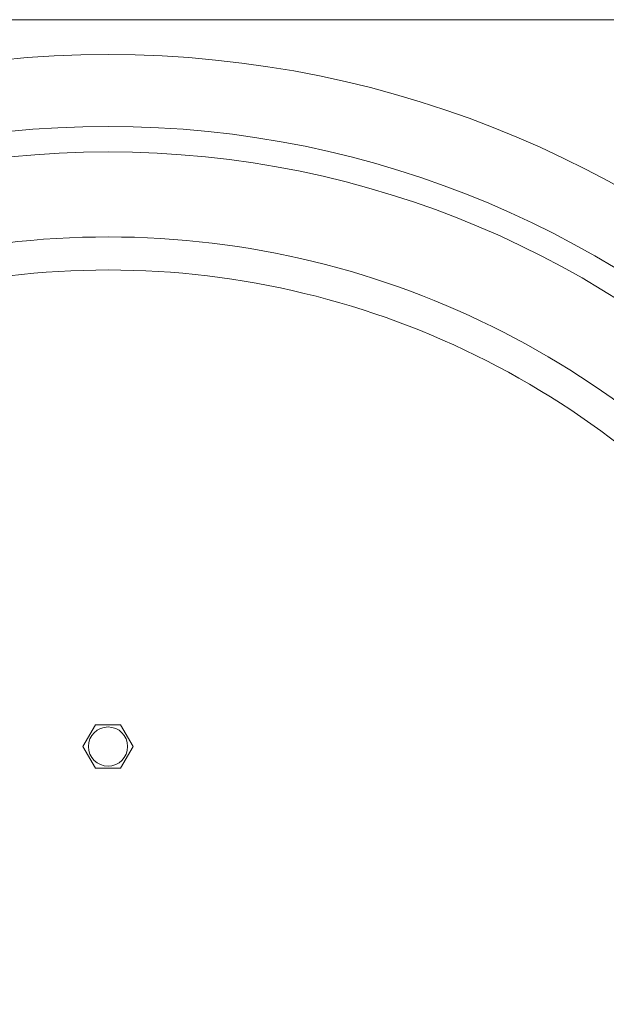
# Model space of a CAD drawing. Header units: millimetres. Extents: x 25 to 1460, y 35 to 806.
# Tile 15 of 47: x 206 to 313, y 621 to 800. Entities that reach past the tile are written whole.
import ezdxf

# ---------------------------------------------------------------- set-up
doc = ezdxf.new("R2010")
doc.units = ezdxf.units.MM
doc.layers.add('1', color=7, linetype='Continuous', true_color=0xffffff)

msp = doc.modelspace()

# ---------------------------------------------------------------- linework, layer by layer
at = {"layer": '1', "color": 8, "linetype": 'Continuous', "lineweight": 18}
msp.add_line((419.81, 800), (25.11, 800), dxfattribs=at)
at = {"layer": '1', "color": 155, "linetype": 'Continuous', "lineweight": 18}
for p, q in [((217.9, 667.65), (220.18, 671.6)), ((220.18, 671.6), (224.74, 671.6)), ((224.74, 671.6), (227.02, 667.65)), ((220.18, 663.7), (217.9, 667.65)), ((227.02, 667.65), (224.74, 663.7)), ((224.74, 663.7), (220.18, 663.7))]:
    msp.add_line(p, q, dxfattribs=at)
for centre, radius in [((222.46, 602.65), 191), ((222.46, 602.65), 177.92), ((222.46, 602.65), 173.28), ((222.46, 667.65), 3.57)]:
    msp.add_circle(centre, radius, dxfattribs=at)
for radius, start, end in [(157.8, 35.7786, 144.1527), (151.78, 36.0225, 143.9325), (157.8, 275.7803, 24.1062), (151.78, 276.03, 23.9344)]:
    msp.add_arc((222.46, 602.65), radius, start, end, dxfattribs=at)

doc.saveas('drawing.dxf')
